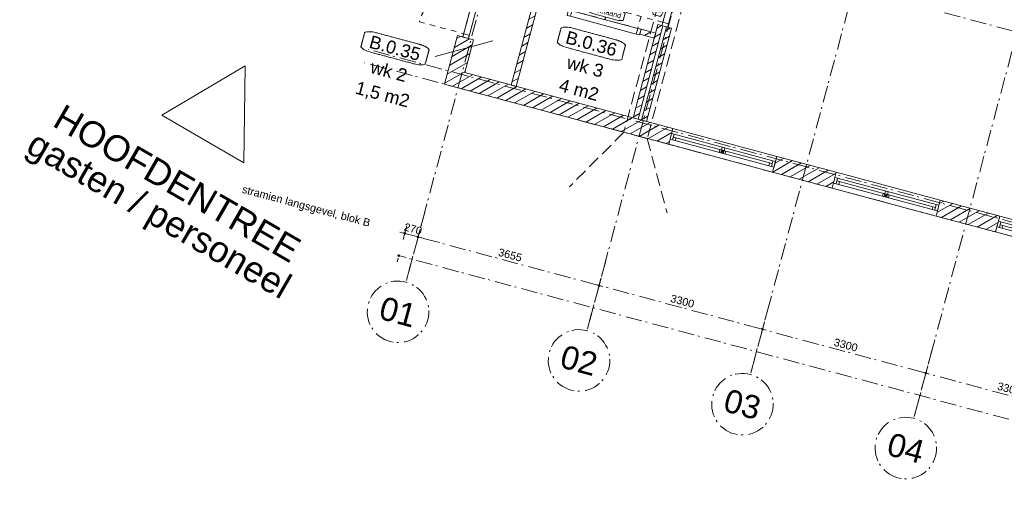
# Model space of a CAD drawing. Header units: millimetres. Extents: x -62314 to 79800, y -34032 to 28340.
# Tile 5 of 85: x -11415 to 7792, y -18790 to -9366. Entities that reach past the tile are written whole.
import ezdxf
from ezdxf.enums import TextEntityAlignment as Align

# ---------------------------------------------------------------- set-up
doc = ezdxf.new("R2010")
doc.units = ezdxf.units.MM
doc.header["$LTSCALE"] = 508
doc.header["$PDMODE"] = 1
doc.header["$PDSIZE"] = -2
for name, pattern in [('Dash Style-1', [0.41664, 0.20828, -0.20836]), ('Dash Style-2', [0.694425, 0.48607, -0.208355]), ('Dash Style-6', [1.04164, 0.625, -0.20828, 0.06943, -0.13893])]:
    doc.linetypes.add(name, pattern=pattern)
doc.layers.get('0').update_dxf_attribs({"lineweight": 0})
doc.layers.get('DEFPOINTS').update_dxf_attribs({"lineweight": 0})
for name, color, linetype, lineweight in [('(00) tekening-bovenliggend', 8, 'Dash Style-1', 0), ('(00) tekening-lijn draairichting', 7, 'Dash Style-1', 0), ('(00) tekening-merk kozijn', 40, 'Continuous', 0), ('(00) tekening-stramien-algemeen', 7, 'Dash Style-6', 0), ('(00) tekst-ruimtenummer-algemeen', 8, 'Continuous', 0), ('(00) tekst-ruimtenummer-gradering', 8, 'Continuous', 0), ('(04) bouwaanvraag-brandweer-bestaand-WBDBO 60min', 1, 'Dash Style-2', 0), ('(21) buitenwanden-bestaand', 7, 'Continuous', 0), ('None', 7, 'Continuous', 0)]:
    doc.layers.add(name, color=color, linetype=linetype, lineweight=lineweight)
doc.styles.add('Arial', font='Arial')
doc.styles.add('Arial Italic (italic)', font='Arial Italic')
doc.styles.add('Helvetica', font='Helvetica')
doc.dimstyles.new('KE __', dxfattribs={"dimtxt": 75.447591, "dimasz": 50.074463, "dimexe": 125, "dimexo": 500, "dimgap": 25, "dimtad": 1, "dimdec": 1, "dimtxsty": 'Arial', "dimblk": 'DOT', "dimblk1": 'DOT', "dimblk2": 'DOT', "dimcen": 0, "dimdle": 100, "dimazin": 0, "dimtfac": 0.8, "dimtdec": 1, "dimtix": 1, "dimtmove": 0, "dimatfit": 0, "dimldrblk": 'DOT', "dimfxl": 150, "dimfxlon": 1, "dimfrac": 2, "dimtolj": 1, "dimarcsym": 0})
pattern_1 = [(45, (0, 0), (-89.8026, 89.8026), [])]

# ---------------------------------------------------------------- blocks, each defined once
blk = doc.blocks.new('00-merk kozijn')
at = {"layer": '(00) tekening-merk kozijn', "color": 2, "lineweight": 0, "transparency": 33554687, "flags": 128}
blk.add_lwpolyline([(233, 50, 0.105357), (349, 75), (350, 75), (350, 225), (349, 225, 0.105357), (233, 250), (-233, 250, 0.105357), (-349, 225), (-350, 225), (-350, 75), (-349, 75, 0.105357), (-233, 50)], format="xyb", close=True, dxfattribs=at)
at = {"layer": 'None', "color": 2, "linetype": 'Continuous', "lineweight": 0, "transparency": 33554687}
blk.add_point((0, 0), dxfattribs=at)
at = {"layer": '(00) tekening-merk kozijn', "color": 2, "transparency": 33554687, "style": 'Arial'}
blk.add_attdef('MERK', text='', height=101, dxfattribs=at).set_placement((0, 150), align=Align.MIDDLE_CENTER)
blk = doc.blocks.new('bi-BESTAAND-01')
at = {"layer": '(00) tekening-lijn draairichting', "color": 17, "lineweight": 0, "transparency": 33554687, "flags": 128}
blk.add_lwpolyline([(67, -114), (67, -1014, 0.414214), (967, -114)], format="xyb", close=True, dxfattribs=at)
at = {"layer": 'None', "color": 17, "lineweight": 0, "transparency": 33554687, "flags": 128}
for points in [[(0, 0), (67, 0), (67, -114), (0, -114)], [(67, 0), (967, 0), (967, -114), (67, -114)], [(967, 0), (1034, 0), (1034, -114), (967, -114)]]:
    blk.add_lwpolyline(points, close=True, dxfattribs=at)
at = {"layer": '(00) tekening-merk kozijn', "color": 1, "transparency": 33554687}
ref = blk.add_blockref('00-merk kozijn', (517, -114), dxfattribs=dict(at, rotation=180))
ref.add_attrib('MERK', 'bestaand', dxfattribs={"color": 2, "transparency": 33554687, "height": 100.6, "style": 'Arial'}).set_placement((517, -264), align=Align.MIDDLE_CENTER)
blk = doc.blocks.new('Group-13-1')
at = {"layer": '(00) tekening-lijn draairichting', "color": 17, "lineweight": 0, "transparency": 33554687, "flags": 128}
for points in [[(2027, 2693), (2027, 2027), (2693, 2027, 0.414214), (2027, 2693)], [(3359, 2693), (3359, 2027), (2693, 2027, -0.414214), (3359, 2693)]]:
    blk.add_lwpolyline(points, format="xyb", close=True, dxfattribs=at)
at = {"layer": 'None', "color": 17, "lineweight": 0, "transparency": 33554687, "flags": 128}
for points in [[(1960, 2027), (2027, 2027), (2027, 1913), (1960, 1913)], [(2027, 2027), (3359, 2027), (3359, 1913), (2027, 1913)], [(3359, 2027), (3426, 2027), (3426, 1913), (3359, 1913)]]:
    blk.add_lwpolyline(points, close=True, dxfattribs=at)
at = {"layer": '(00) tekening-merk kozijn', "color": 1, "transparency": 33554687}
ref = blk.add_blockref('00-merk kozijn', (2693, 2027), dxfattribs=dict(at, xscale=-1))
ref.add_attrib('MERK', 'bestaand', dxfattribs={"color": 2, "transparency": 33554687, "height": 100.6, "style": 'Arial'}).set_placement((2693, 2177), align=Align.MIDDLE_CENTER)
blk = doc.blocks.new('Group-15-1')
at = {"layer": 'None', "color": 17, "transparency": 33554687, "xscale": -1, "rotation": 270}
blk.add_blockref('bi-BESTAAND-01', (3913, 2200), dxfattribs=at)
at = {"layer": 'None', "color": 17, "transparency": 33554687}
blk.add_blockref('Group-13-1', (0, 0), dxfattribs=at)
blk = doc.blocks.new('merk a1 plt')
at = {"layer": 'None', "color": 17, "lineweight": 0, "transparency": 33554687, "flags": 128}
for points in [[(0, 320), (2100, 320), (2100, 0), (0, 0)], [(53, 217), (53, 103), (0, 103), (0, 217)], [(53, 217), (2047, 217), (2047, 103), (53, 103)], [(53, 217), (2047, 217), (2047, 160), (53, 160)], [(1076, 217), (1076, 103), (1023, 103), (1023, 217)], [(2100, 217), (2100, 103), (2047, 103), (2047, 217)], [(106, 160), (106, 103), (53, 103), (53, 160)], [(1044, 160), (1044, 103), (991, 103), (991, 160)], [(1109, 160), (1109, 103), (1056, 103), (1056, 160)], [(2047, 160), (2047, 103), (1994, 103), (1994, 160)]]:
    blk.add_lwpolyline(points, close=True, dxfattribs=at)
blk = doc.blocks.new('(00)-1-ruimtenummer-200')
at = {"layer": '(00) tekst-ruimtenummer-algemeen', "color": 17, "lineweight": 0, "transparency": 33554687}
blk.add_open_spline([(433, 618), (491, 618), (592, 600), (650, 570), (650, 420), (650, 271), (592, 241), (491, 223), (0, 223), (-491, 223), (-592, 241), (-650, 271), (-650, 420), (-650, 570), (-592, 600), (-491, 618), (-15, 618), (433, 618)], degree=2, knots=[0, 0, 0, 0.013296, 0.026591, 0.039887, 0.251662, 0.264958, 0.278253, 0.291549, 0.503324, 0.51662, 0.529915, 0.543211, 0.754986, 0.768281, 0.781577, 0.794873, 1, 1, 1], dxfattribs=at)
at = {"layer": 'None', "color": 2, "linetype": 'Continuous', "lineweight": 0}
blk.add_point((0, 0), dxfattribs=at)
at = {"layer": '(00) tekst-ruimtenummer-algemeen', "color": 17, "transparency": 33554687, "style": 'Arial'}
for tag, p in [('nummer', (0, 223)), ('naam', (0, -243)), ('oppervlak', (0, -710))]:
    blk.add_attdef(tag, text='', height=251, dxfattribs=at).set_placement(p, align=Align.BOTTOM_CENTER)
at = {"layer": '(00) tekst-ruimtenummer-gradering', "color": 17, "transparency": 33554687, "style": 'Arial Italic (italic)'}
blk.add_attdef('personen', text='', height=251, dxfattribs=at).set_placement((0, -876), align=Align.TOP_CENTER)
at = {"layer": 'None', "color": 0, "flags": 1}
blk.add_attdef('klasse', (-1353, -1667), '', height=251, dxfattribs=at)
blk = doc.blocks.new('Group-19-1')
at = {"layer": '(00) tekening-bovenliggend', "color": 17, "lineweight": 0, "transparency": 33554687, "flags": 128}
for points in [[(103, 2902), (-791, 2902, 0.414214), (103, 2008)], [(-791, 1047), (103, 1047), (103, 1941, 0.414157), (-791, 1047)]]:
    blk.add_lwpolyline(points, format="xyb", close=True, dxfattribs=at)
at = {"layer": 'None', "color": 17, "lineweight": 0, "transparency": 33554687, "flags": 128}
for points in [[(103, 980), (103, 2969), (217, 2969), (217, 980)], [(103, 2902), (103, 2969), (217, 2969), (217, 2902)], [(103, 1941), (103, 2008), (217, 2008), (217, 1941)], [(103, 980), (103, 1047), (217, 1047), (217, 980)]]:
    blk.add_lwpolyline(points, close=True, dxfattribs=at)
at = {"layer": '(00) tekening-merk kozijn', "color": 1, "transparency": 33554687, "rotation": 90}
blk.add_blockref('00-merk kozijn', (103, 1975), dxfattribs=at).add_auto_attribs({'MERK': 'bestaand'})
blk = doc.blocks.new('blok B 00')
at = {"layer": '(21) buitenwanden-bestaand', "linetype": 'Continuous', "lineweight": 0, "transparency": 33554687}
h = blk.add_hatch(dxfattribs=at)
h.set_pattern_fill('Brick', style=0, pattern_type=2)
h.set_pattern_definition(pattern_1)
h.paths.add_polyline_path([(3819.6, 2200), (3719.6, 2200), (3719.6, 320), (3819.6, 320)])
h = blk.add_hatch(dxfattribs=at)
h.set_pattern_fill('Brick', style=0, pattern_type=2)
h.set_pattern_definition(pattern_1)
h.paths.add_polyline_path([(3991.6, 2200), (3891.6, 2200), (3891.6, 320), (3991.6, 320)])
h = blk.add_hatch(dxfattribs=at)
h.set_pattern_fill('Brick', style=0, pattern_type=2)
h.set_pattern_definition(pattern_1)
h.paths.add_polyline_path([(1256.8, 320.1), (1256.8, 1924.9), (1359, 1924.9), (1359, 320.1)])
h = blk.add_hatch(dxfattribs=at)
h.set_pattern_fill('Brick', style=0, pattern_type=2)
h.set_pattern_definition(pattern_1)
h.paths.add_polyline_path([(3426, 2027.1), (3426, 1924.9), (3719.6, 1924.9), (3719.6, 2027.1)])
h = blk.add_hatch(dxfattribs=at)
h.set_pattern_fill('Brick', style=0, pattern_type=2)
h.set_pattern_definition(pattern_1)
h.paths.add_polyline_path([(319.6, 0), (319.6, 0), (4524.6, 0), (4524.6, 320), (319.6, 320), (319.6, 979.9), (0, 979.9), (0, 0)])
h = blk.add_hatch(dxfattribs=at)
h.set_pattern_fill('Brick', style=0, pattern_type=2)
h.set_pattern_definition(pattern_1)
h.paths.add_polyline_path([(6624.6, 320), (7824.6, 320), (7824.6, 0), (6624.6, 0)])
h = blk.add_hatch(dxfattribs=at)
h.set_pattern_fill('Brick', style=0, pattern_type=2)
h.set_pattern_definition(pattern_1)
h.paths.add_polyline_path([(9924.6, 320), (11124.6, 320), (11124.6, 0), (9924.6, 0)])
at = {"layer": '(04) bouwaanvraag-brandweer-bestaand-WBDBO 60min', "color": 6, "lineweight": 0, "transparency": 33554687}
for p, q in [((4091.6, 10520.4), (4091.6, 0)), ((3619.6, 0), (2869.6, -1299)), ((4091.6, 0), (4841.6, -1299))]:
    blk.add_line(p, q, dxfattribs=at)
at = {"layer": '(04) bouwaanvraag-brandweer-bestaand-WBDBO 60min', "color": 6, "lineweight": 0, "transparency": 33554687, "flags": 128}
blk.add_lwpolyline([(-966.7, 4050.2), (57.7, 5824.6), (419.6, 5824.6), (420, 8841.3), (1328.6, 8841.3), (1328.6, 10920.8), (3619.6, 10920.8), (3619.6, 0)], dxfattribs=at)
at = {"layer": '(21) buitenwanden-bestaand', "color": 1, "lineweight": 0, "transparency": 33554687, "flags": 128}
for points in [[(3819.6, 2200), (3719.6, 2200), (3719.6, 320), (3819.6, 320)], [(3991.6, 2200), (3891.6, 2200), (3891.6, 320), (3991.6, 320)], [(1256.8, 320.1), (1256.8, 1924.9), (1359, 1924.9), (1359, 320.1)], [(3426, 2027.1), (3426, 1924.9), (3719.6, 1924.9), (3719.6, 2027.1)], [(319.6, 0), (319.6, 0), (4524.6, 0), (4524.6, 320), (319.6, 320), (319.6, 979.9), (0, 979.9), (0, 0)], [(6624.6, 320), (7824.6, 320), (7824.6, 0), (6624.6, 0)], [(9924.6, 320), (11124.6, 320), (11124.6, 0), (9924.6, 0)]]:
    blk.add_lwpolyline(points, close=True, dxfattribs=at)
at = {"layer": 'None', "color": 17, "lineweight": 0, "transparency": 33554687}
blk.add_line((-316, 475.4), (692.4, 1057.6), dxfattribs=at)
at = {"layer": 'None', "color": 17, "transparency": 33554687}
for name, p in [('Group-15-1', (0, 0)), ('Group-19-1', (0, 0)), ('merk a1 plt', (4524.6, 0)), ('merk a1 plt', (7824.6, 0)), ('merk a1 plt', (11124.6, 0))]:
    blk.add_blockref(name, p, dxfattribs=at)
ref = blk.add_blockref('(00)-1-ruimtenummer-200', (2561, 1082.9), dxfattribs=at)
ref.add_attrib('nummer', 'B.0.36', dxfattribs={"layer": '(00) tekst-ruimtenummer-algemeen', "color": 17, "transparency": 33554687, "height": 251.49, "style": 'Arial'}).set_placement((2561, 1305.7), align=Align.BOTTOM_CENTER)
ref.add_attrib('naam', 'wk 3', dxfattribs={"layer": '(00) tekst-ruimtenummer-algemeen', "color": 17, "transparency": 33554687, "height": 251.49, "style": 'Arial'}).set_placement((2561, 839.5), align=Align.BOTTOM_CENTER)
ref.add_attrib('oppervlak', '4 m2', dxfattribs={"layer": '(00) tekst-ruimtenummer-algemeen', "color": 17, "transparency": 33554687, "height": 251.49, "style": 'Arial'}).set_placement((2561, 373.2), align=Align.BOTTOM_CENTER)
ref = blk.add_blockref('(00)-1-ruimtenummer-200', (-1116.5, 6.3), dxfattribs=at)
ref.add_attrib('nummer', 'B.0.35', dxfattribs={"layer": '(00) tekst-ruimtenummer-algemeen', "color": 17, "transparency": 33554687, "height": 251.49, "style": 'Arial'}).set_placement((-1116.5, 229.2), align=Align.BOTTOM_CENTER)
ref.add_attrib('naam', 'wk 2', dxfattribs={"layer": '(00) tekst-ruimtenummer-algemeen', "color": 17, "transparency": 33554687, "height": 251.49, "style": 'Arial'}).set_placement((-1116.5, -237.1), align=Align.BOTTOM_CENTER)
ref.add_attrib('oppervlak', '1,5 m2', dxfattribs={"layer": '(00) tekst-ruimtenummer-algemeen', "color": 17, "transparency": 33554687, "height": 251.49, "style": 'Arial'}).set_placement((-1116.5, -703.4), align=Align.BOTTOM_CENTER)
blk = doc.blocks.new('Group-170-1')
at = {"layer": 'None', "color": 17, "lineweight": 0, "transparency": 33554687, "flags": 128}
blk.add_lwpolyline([(-172041, -53542), (-170436, -54468), (-170415, -52579)], close=True, dxfattribs=at)
blk = doc.blocks.new('Group-195-1')
at = {"layer": '(00) tekening-stramien-algemeen', "color": 2, "lineweight": 0, "transparency": 33554687}
for p, q in [((71014, -7200), (-1885, -7200)), ((71038, -10800), (-1886, -10800)), ((71038, -11070), (-1886, -11070))]:
    blk.add_line(p, q, dxfattribs=at)
blk = doc.blocks.new('_Dot')
at = {"color": 0, "linetype": 'ByBlock', "lineweight": -2}
blk.add_line((-0.5, 0), (-1, 0), dxfattribs=at)
at = {"color": 0, "linetype": 'ByBlock', "const_width": 0.5}
blk.add_lwpolyline([(-0.25, 0, 1), (0.25, 0, 1)], format="xyb", close=True, dxfattribs=at)
blk = doc.blocks.new('*D414')
at = {"layer": '(00) tekening-stramien-algemeen', "color": 0, "lineweight": -2, "transparency": 33554687}
for p, q in [((10255, -350), (10255, -625)), ((13555, -350), (13555, -625)), ((13505, -500), (10305, -500))]:
    blk.add_line(p, q, dxfattribs=at)
at = {"layer": 'DEFPOINTS', "color": 0, "transparency": 33554687}
for p in [(10255, 2779), (13555, 2779), (10255, -500)]:
    blk.add_point(p, dxfattribs=at)
at = {"layer": '(00) tekening-stramien-algemeen', "color": 0, "lineweight": -2, "xscale": 50.07446289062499, "yscale": 50.07446289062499, "zscale": 50.07446289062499, "rotation": 180}
blk.add_blockref('_Dot', (10255, -500), dxfattribs=at)
at = {"layer": '(00) tekening-stramien-algemeen', "color": 0, "lineweight": -2, "xscale": 50.07446289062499, "yscale": 50.07446289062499, "zscale": 50.07446289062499}
blk.add_blockref('_Dot', (13555, -500), dxfattribs=at)
at = {"layer": '(00) tekening-stramien-algemeen', "color": 0, "lineweight": 0, "transparency": 33554687, "insert": (11905, -375), "char_height": 150.9, "attachment_point": 5, "style": 'Helvetica'}
blk.add_mtext('\\A1;3300', dxfattribs=at)
blk = doc.blocks.new('*D415')
at = {"layer": '(00) tekening-stramien-algemeen', "color": 0, "lineweight": -2, "transparency": 33554687}
for p, q in [((6955, -350), (6955, -625)), ((10255, -350), (10255, -625)), ((10205, -500), (7005, -500))]:
    blk.add_line(p, q, dxfattribs=at)
at = {"layer": 'DEFPOINTS', "color": 0, "transparency": 33554687}
for p in [(6955, 2779), (10255, 2779), (6955, -500)]:
    blk.add_point(p, dxfattribs=at)
at = {"layer": '(00) tekening-stramien-algemeen', "color": 0, "lineweight": -2, "xscale": 50.07446289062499, "yscale": 50.07446289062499, "zscale": 50.07446289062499, "rotation": 180}
blk.add_blockref('_Dot', (6955, -500), dxfattribs=at)
at = {"layer": '(00) tekening-stramien-algemeen', "color": 0, "lineweight": -2, "xscale": 50.07446289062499, "yscale": 50.07446289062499, "zscale": 50.07446289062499}
blk.add_blockref('_Dot', (10255, -500), dxfattribs=at)
at = {"layer": '(00) tekening-stramien-algemeen', "color": 0, "lineweight": 0, "transparency": 33554687, "insert": (8605, -375), "char_height": 150.9, "attachment_point": 5, "style": 'Helvetica'}
blk.add_mtext('\\A1;3300', dxfattribs=at)
blk = doc.blocks.new('*D416')
at = {"layer": '(00) tekening-stramien-algemeen', "color": 0, "lineweight": -2, "transparency": 33554687}
for p, q in [((3655, -350), (3655, -625)), ((6955, -350), (6955, -625)), ((6905, -500), (3705, -500))]:
    blk.add_line(p, q, dxfattribs=at)
at = {"layer": 'DEFPOINTS', "color": 0, "transparency": 33554687}
for p in [(3655, 2779), (6955, 2779), (3655, -500)]:
    blk.add_point(p, dxfattribs=at)
at = {"layer": '(00) tekening-stramien-algemeen', "color": 0, "lineweight": -2, "xscale": 50.07446289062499, "yscale": 50.07446289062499, "zscale": 50.07446289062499, "rotation": 180}
blk.add_blockref('_Dot', (3655, -500), dxfattribs=at)
at = {"layer": '(00) tekening-stramien-algemeen', "color": 0, "lineweight": -2, "xscale": 50.07446289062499, "yscale": 50.07446289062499, "zscale": 50.07446289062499}
blk.add_blockref('_Dot', (6955, -500), dxfattribs=at)
at = {"layer": '(00) tekening-stramien-algemeen', "color": 0, "lineweight": 0, "transparency": 33554687, "insert": (5305, -375), "char_height": 150.9, "attachment_point": 5, "style": 'Helvetica'}
blk.add_mtext('\\A1;3300', dxfattribs=at)
blk = doc.blocks.new('*D417')
at = {"layer": '(00) tekening-stramien-algemeen', "color": 0, "lineweight": -2, "transparency": 33554687}
for p, q in [((0, -350), (0, -625)), ((3655, -350), (3655, -625)), ((3605, -500), (50, -500))]:
    blk.add_line(p, q, dxfattribs=at)
at = {"layer": 'DEFPOINTS', "color": 0, "transparency": 33554687}
for p in [(0, 2779), (3655, 2779), (0, -500)]:
    blk.add_point(p, dxfattribs=at)
at = {"layer": '(00) tekening-stramien-algemeen', "color": 0, "lineweight": -2, "xscale": 50.07446289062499, "yscale": 50.07446289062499, "zscale": 50.07446289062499, "rotation": 180}
blk.add_blockref('_Dot', (0, -500), dxfattribs=at)
at = {"layer": '(00) tekening-stramien-algemeen', "color": 0, "lineweight": -2, "xscale": 50.07446289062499, "yscale": 50.07446289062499, "zscale": 50.07446289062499}
blk.add_blockref('_Dot', (3655, -500), dxfattribs=at)
at = {"layer": '(00) tekening-stramien-algemeen', "color": 0, "lineweight": 0, "transparency": 33554687, "insert": (1827, -375), "char_height": 150.9, "attachment_point": 5, "style": 'Helvetica'}
blk.add_mtext('\\A1;3655', dxfattribs=at)
blk = doc.blocks.new('*D418')
at = {"layer": '(00) tekening-stramien-algemeen', "color": 0, "lineweight": -2, "transparency": 33554687}
for p, q in [((-270, -350), (-270, -625)), ((0, -350), (0, -625)), ((-320, -500), (-370, -500)), ((0, -500), (-270, -500)), ((50, -500), (100, -500))]:
    blk.add_line(p, q, dxfattribs=at)
at = {"layer": 'DEFPOINTS', "color": 0, "transparency": 33554687}
for p in [(0, 2779), (-270, 2509), (-270, -500)]:
    blk.add_point(p, dxfattribs=at)
at = {"layer": '(00) tekening-stramien-algemeen', "color": 0, "lineweight": -2, "xscale": 50.07446289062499, "yscale": 50.07446289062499, "zscale": 50.07446289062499}
blk.add_blockref('_Dot', (-270, -500), dxfattribs=at)
at = {"layer": '(00) tekening-stramien-algemeen', "color": 0, "lineweight": -2, "xscale": 50.07446289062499, "yscale": 50.07446289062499, "zscale": 50.07446289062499, "rotation": 180}
blk.add_blockref('_Dot', (0, -500), dxfattribs=at)
at = {"layer": '(00) tekening-stramien-algemeen', "color": 0, "lineweight": 0, "transparency": 33554687, "insert": (-135, -375), "char_height": 150.9, "attachment_point": 5, "style": 'Helvetica'}
blk.add_mtext('\\A1;270', dxfattribs=at)
blk = doc.blocks.new('00-stramienbol')
at = {"layer": '(00) tekening-stramien-algemeen', "color": 2, "lineweight": 0, "transparency": 33554687, "flags": 128}
blk.add_lwpolyline([(0, 600), (59, 597), (117, 588), (174, 574), (230, 554), (283, 529), (333, 499), (381, 464), (424, 424), (464, 381), (499, 333), (529, 283), (554, 230), (574, 174), (588, 117), (597, 59), (600, 0), (597, -59), (588, -117), (574, -174), (554, -230), (529, -283), (499, -333), (464, -381), (424, -424), (381, -464), (333, -499), (283, -529), (230, -554), (174, -574), (117, -588), (59, -597), (0, -600), (-59, -597), (-117, -588), (-174, -574), (-230, -554), (-283, -529), (-333, -499), (-381, -464), (-424, -424), (-464, -381), (-499, -333), (-529, -283), (-554, -230), (-574, -174), (-588, -117), (-597, -59), (-600, 0), (-597, 59), (-588, 117), (-574, 174), (-554, 230), (-529, 283), (-499, 333), (-464, 381), (-424, 424), (-381, 464), (-333, 499), (-283, 529), (-230, 554), (-174, 574), (-117, 588), (-59, 597)], close=True, dxfattribs=at)
at = {"layer": '(00) tekening-stramien-algemeen', "color": 2, "linetype": 'Continuous', "lineweight": 0, "transparency": 33554687}
for p in [(0, 600), (-600, 0), (0, 0), (600, 0), (0, -600)]:
    blk.add_point(p, dxfattribs=at)
at = {"layer": '(00) tekening-stramien-algemeen', "color": 2, "transparency": 33554687, "style": 'Arial'}
blk.add_attdef('hoofdveld', text='', height=453, dxfattribs=at).set_placement((0, 0), align=Align.MIDDLE_CENTER)
at = {"layer": 'None', "color": 0, "flags": 1}
for tag, p in [('subveld_1', (-600, -1415)), ('subveld_2', (-600, -2230))]:
    blk.add_attdef(tag, p, '', height=453, dxfattribs=at)
blk = doc.blocks.new('*D420')
at = {"layer": '(00) tekening-stramien-algemeen', "color": 0, "lineweight": -2, "transparency": 33554687}
for p, q in [((67660, -14379), (67660, -14654)), ((-270, -14579), (-270, -14654)), ((67610, -14529), (-220, -14529))]:
    blk.add_line(p, q, dxfattribs=at)
at = {"layer": 'DEFPOINTS', "color": 0, "transparency": 33554687}
for p in [(67660, -11070), (-270, -14079), (-270, -14529)]:
    blk.add_point(p, dxfattribs=at)
at = {"layer": '(00) tekening-stramien-algemeen', "color": 0, "lineweight": -2, "xscale": 50.07446289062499, "yscale": 50.07446289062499, "zscale": 50.07446289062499, "rotation": 180}
blk.add_blockref('_Dot', (-270, -14529), dxfattribs=at)
at = {"layer": '(00) tekening-stramien-algemeen', "color": 0, "lineweight": -2, "xscale": 50.07446289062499, "yscale": 50.07446289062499, "zscale": 50.07446289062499}
blk.add_blockref('_Dot', (67660, -14529), dxfattribs=at)
at = {"layer": '(00) tekening-stramien-algemeen', "color": 0, "lineweight": 0, "transparency": 33554687, "insert": (33695, -14428), "char_height": 150.9, "attachment_point": 5, "style": 'Helvetica'}
blk.add_mtext('\\A1;67930', dxfattribs=at)
blk = doc.blocks.new('stramien langs gevel blok B')
at = {"layer": '(00) tekening-stramien-algemeen', "color": 2, "lineweight": 0, "transparency": 33554687}
for p, q in [((0, 0), (0, -1411.2)), ((3655, 0), (3655, -1411.2)), ((6955, 0), (6955, -1411.2)), ((10255, 0), (10255, -1411.2))]:
    blk.add_line(p, q, dxfattribs=at)
at = {"layer": '(00) tekening-stramien-algemeen', "color": 2}
ref = blk.add_blockref('00-stramienbol', (0, -2011.2), dxfattribs=dict(at, rotation=180))
ref.add_attrib('hoofdveld', '01', dxfattribs={"color": 2, "transparency": 33554687, "height": 452.69, "style": 'Arial'}).set_placement((0, -2011.2), align=Align.MIDDLE_CENTER)
ref = blk.add_blockref('00-stramienbol', (3655, -2011.2), dxfattribs=dict(at, rotation=180))
ref.add_attrib('hoofdveld', '02', dxfattribs={"color": 2, "transparency": 33554687, "height": 452.69, "style": 'Arial'}).set_placement((3655, -2011.2), align=Align.MIDDLE_CENTER)
ref = blk.add_blockref('00-stramienbol', (6955, -2011.2), dxfattribs=dict(at, rotation=180))
ref.add_attrib('hoofdveld', '03', dxfattribs={"color": 2, "transparency": 33554687, "height": 452.69, "style": 'Arial'}).set_placement((6955, -2011.2), align=Align.MIDDLE_CENTER)
ref = blk.add_blockref('00-stramienbol', (10255, -2011.2), dxfattribs=dict(at, rotation=180))
ref.add_attrib('hoofdveld', '04', dxfattribs={"color": 2, "transparency": 33554687, "height": 452.69, "style": 'Arial'}).set_placement((10255, -2011.2), align=Align.MIDDLE_CENTER)
at = {"layer": 'None', "color": 17, "transparency": 33554687, "insert": (-3550.9, -406.3), "char_height": 150.895, "attachment_point": 1, "line_spacing_factor": 0.836574, "style": 'Helvetica'}
blk.add_mtext('stramien langsgevel, blok B', dxfattribs=at)
at = {"layer": '(00) tekening-stramien-algemeen', "color": 2, "lineweight": 0, "transparency": 33554687}
for base, p1, p2, picture, middle in [((-270, -500), (0, 2778.8), (-270, 2508.8), '*D418', (-135, -374.6)), ((0, -500), (3655, 2778.8), (0, 2778.8), '*D417', (1827.5, -374.6)), ((3655, -500), (6955, 2778.8), (3655, 2778.8), '*D416', (5305, -374.6)), ((6955, -500), (10255, 2778.8), (6955, 2778.8), '*D415', (8605, -374.6)), ((10255, -500), (13555, 2778.8), (10255, 2778.8), '*D414', (11905, -374.6))]:
    dim = blk.add_linear_dim(base=base, p1=p1, p2=p2, dimstyle='KE __', override={"dimtxt": 150.895182, "dimgap": 50, "dimdec": 0, "dimpost": '<>', "dimtxsty": 'Helvetica', "dimtmove": 2}, dxfattribs=at)
    dim.commit()
    dim.dimension.update_dxf_attribs({"geometry": picture, "text_midpoint": middle})
blk = doc.blocks.new('Stramien blok B')
at = {"layer": '(00) tekening-stramien-algemeen', "color": 2, "lineweight": 0, "transparency": 33554687}
for p, q in [((0, 1407.5), (0, -14990)), ((3655, 1407.7), (3655, -14990)), ((6955, 1407.7), (6955, -14990)), ((10255, 1407.7), (10255, -14990))]:
    blk.add_line(p, q, dxfattribs=at)
at = {"layer": 'None', "color": 17, "transparency": 33554687}
for name, p in [('Group-195-1', (0, 0)), ('stramien langs gevel blok B', (0, -13578.9))]:
    blk.add_blockref(name, p, dxfattribs=at)
at = {"layer": '(00) tekening-stramien-algemeen', "color": 2, "lineweight": 0, "transparency": 33554687}
dim = blk.add_linear_dim(base=(-270, -14528.9), p1=(67660, -11070), p2=(-270, -14078.9), dimstyle='KE __', override={"dimtxt": 150.895182, "dimgap": 25, "dimdec": 0, "dimpost": '<>', "dimtxsty": 'Helvetica', "dimtmove": 2}, dxfattribs=at)
dim.commit()
dim.dimension.update_dxf_attribs({"geometry": '*D420', "text_midpoint": (33695, -14428.4)})

msp = doc.modelspace()

# ---------------------------------------------------------------- block references
at = {"layer": 'None', "color": 17, "transparency": 33554687}
for name, p, rotation in [('Stramien blok B', (0, 0), 344.9999645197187), ('blok B 00', (-3125.94, -10622.93), 344.9999999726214)]:
    msp.add_blockref(name, p, dxfattribs=dict(at, rotation=rotation))
msp.add_blockref('Group-170-1', (163395.98, 42314.6), dxfattribs=at)

# ---------------------------------------------------------------- texts
at = {"layer": 'None', "color": 17, "transparency": 33554687, "insert": (-8215.74, -12336.56), "char_height": 502.9839, "attachment_point": 2, "rotation": 330, "line_spacing_factor": 0.836574, "style": 'Helvetica'}
msp.add_mtext('HOOFDENTREE\\Pgasten / personeel', dxfattribs=at)

doc.saveas('drawing.dxf')
